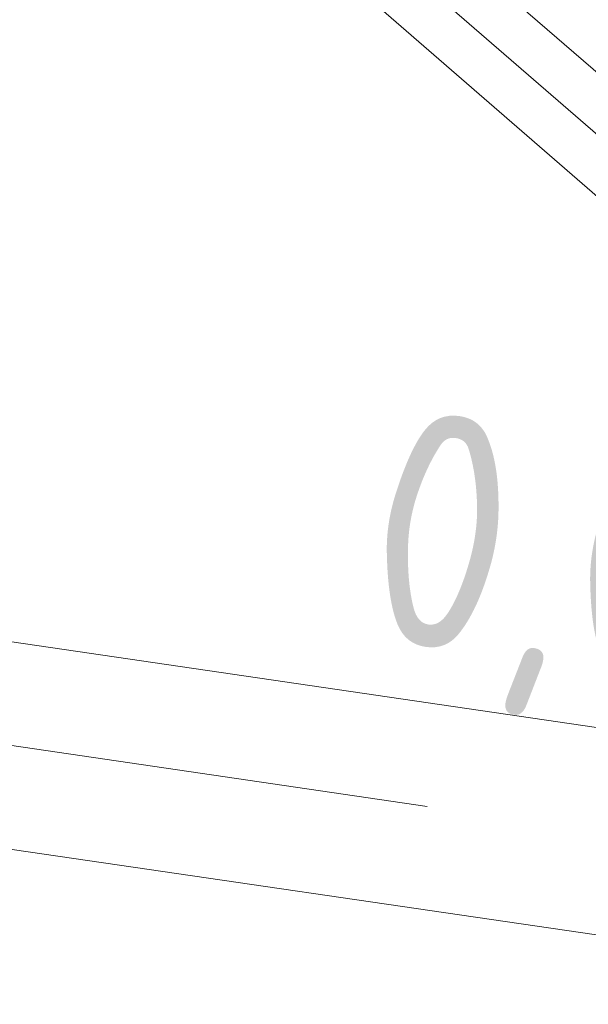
# Model space of a CAD drawing. Header units: millimetres. Extents: x -121 to 34184, y -147 to 33428.
# Tile 11 of 107: x 9746 to 10050, y 19994 to 20522. Entities that reach past the tile are written whole.
import ezdxf

# ---------------------------------------------------------------- set-up
doc = ezdxf.new("R2010")
doc.units = ezdxf.units.MM
doc.linetypes.add('ADSK_Осевая', pattern=[700, 500, -100, 0, -100])
for name, color, linetype, lineweight in [('P-PIPE-____-CNTR', 3, 'ADSK_Осевая', 20), ('P-PIPE-____-IDEN', 2, 'Continuous', 20), ('P-PIPE-____-OTLN', 3, 'Continuous', 20)]:
    doc.layers.add(name, color=color, linetype=linetype, lineweight=lineweight)
doc.styles.add('GOST Common_1', font='GOST_Common.ttf', dxfattribs={"width": 0.9, "height": 125})

msp = doc.modelspace()

# ---------------------------------------------------------------- linework, layer by layer
at = {"layer": 'P-PIPE-____-CNTR', "color": 9}
for p, q in [((9268.34, 21142.25), (10192.77, 20340.77)), ((9377.78, 21047.37), (10192.77, 20340.77)), ((9469.24, 20172.46), (10303.87, 20050.49)), ((9469.24, 20172.46), (10303.87, 20050.49))]:
    msp.add_line(p, q, dxfattribs=at)
at = {"layer": 'P-PIPE-____-OTLN', "color": 22}
for p, q in [((10223.77, 20346.99), (9268.36, 21175.32)), ((9268.32, 21109.18), (10191.02, 20309.21)), ((10325.39, 20102.93), (9432.22, 20233.46)), ((9416.31, 20124.61), (10309.48, 19994.08))]:
    msp.add_line(p, q, dxfattribs=at)

# ---------------------------------------------------------------- texts
at = {"layer": 'P-PIPE-____-IDEN', "lineweight": 9, "insert": (9944.89, 20314.61), "char_height": 125, "width": 310.2531, "attachment_point": 1, "rotation": 351.6855, "style": 'GOST Common_1'}
msp.add_mtext('0,01', dxfattribs=at)

doc.saveas('drawing.dxf')
